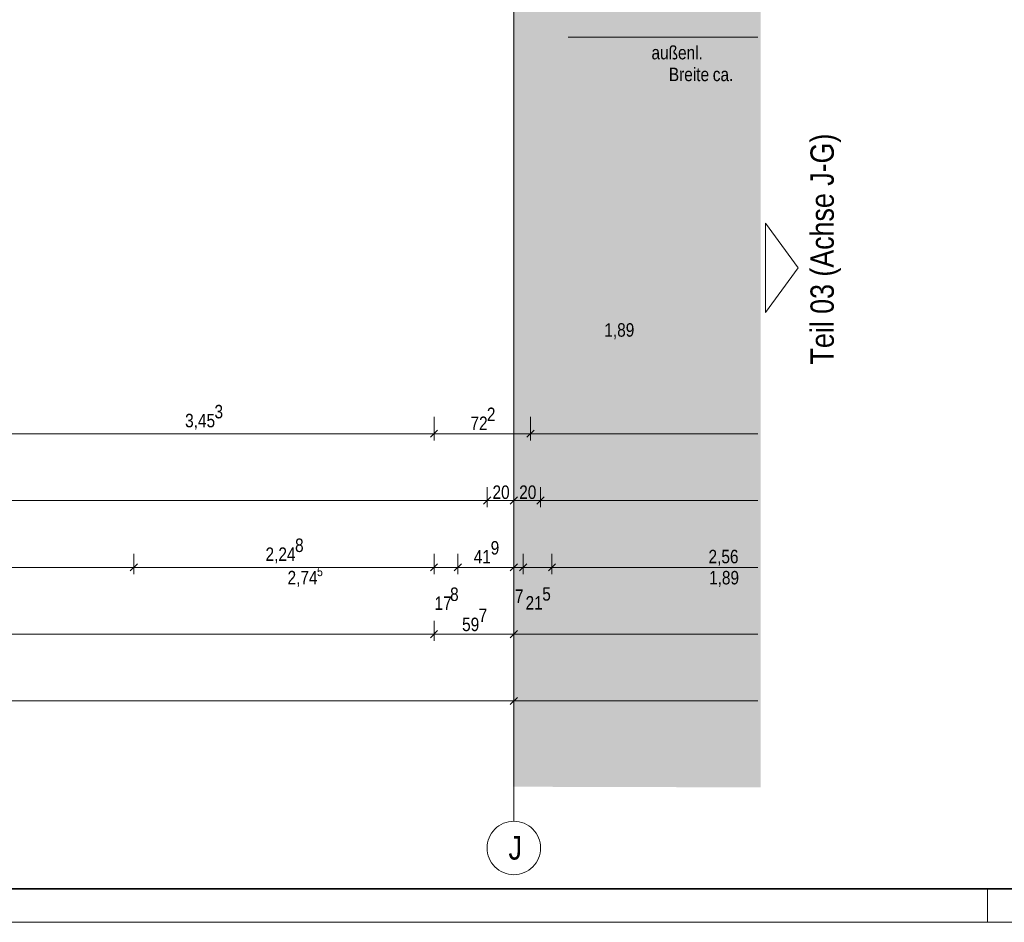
# Model space of a CAD drawing. Extents: x -620 to 300, y 62 to 1107.
# Tile 32 of 256: x -35 to 113, y 62 to 197. Entities that reach past the tile are written whole.
import ezdxf
from ezdxf.enums import TextEntityAlignment as Align
from ezdxf.lldxf.tags import DXFTag

# ---------------------------------------------------------------- set-up
doc = ezdxf.new("R2010")
doc.units = 0
doc.layers.get('0').update_dxf_attribs({"lineweight": 35})
doc.layers.add('70 -71 Achsen- 1 Gebäudeachsen', color=7, linetype='STRICHPUNKT2-A06G9FR98I', lineweight=18)
doc.layers.add('iwb_Plankopf Rahmen', color=7, linetype='Continuous', lineweight=35)
for name, color, linetype, lineweight, true_color in [('70 -72 Beschriftung- 1 Beschriftung allgemein', 7, 'Continuous', 9, 0xff6633), ('70 -76 Bemaßung- 2 Allgemein', 9, 'Continuous', 5, 0x808080), ('iwb_Layout BA_Markierung', 7, 'Continuous', 9, 0xbadcdc), ('iwb_Layout Text', 3, 'Continuous', 18, 0x00ff00)]:
    doc.layers.add(name, color=color, linetype=linetype, lineweight=lineweight, true_color=true_color)
doc.styles.get("Standard").update_dxf_attribs({"font": 'ARIALN.TTF'})
tags = doc.linetypes.add('STRICHPUNKT2-A06G9FR98I', pattern=[12.7, 6.35, -3.175, 0, -3.175]).pattern_tags.tags
tags[10:11] = [DXFTag(74, 4), DXFTag(75, 0), DXFTag(340, '0'), DXFTag(46, 0.0), DXFTag(50, 0.0), DXFTag(44, 0.0), DXFTag(45, 0.0)]
tags[8:9] = [DXFTag(74, 4), DXFTag(75, 0), DXFTag(340, '0'), DXFTag(46, 0.0), DXFTag(50, 0.0), DXFTag(44, 0.0), DXFTag(45, 0.0)]
tags[6:7] = [DXFTag(74, 4), DXFTag(75, 0), DXFTag(340, '0'), DXFTag(46, 0.0), DXFTag(50, 0.0), DXFTag(44, 0.0), DXFTag(45, 0.0)]
tags[4:5] = [DXFTag(74, 4), DXFTag(75, 0), DXFTag(340, '0'), DXFTag(46, 0.0), DXFTag(50, 0.0), DXFTag(44, 0.0), DXFTag(45, 0.0)]

# ---------------------------------------------------------------- blocks, each defined once
blk = doc.blocks.new('Polygon-A06G9FR38I')
at = {"color": 0, "linetype": 'ByBlock', "lineweight": -2, "ltscale": 0.13}
blk.add_solid([(39.31, 82.72), (39.14, 1079.92), (76.38, 82.62), (76.38, 1079.92)], dxfattribs=at)
blk = doc.blocks.new('Referenz-A06G9FRB8I')
at = {"layer": '70 -71 Achsen- 1 Gebäudeachsen', "color": 0, "linetype": 'STRICHPUNKT2-A06G9FR98I', "ltscale": 0.18}
blk.add_line((39.42, 1076.99), (39.42, 77.55), dxfattribs=at)
at = {"layer": '70 -71 Achsen- 1 Gebäudeachsen', "color": 0, "linetype": 'Continuous', "ltscale": 0.18}
for p, q in [((36.89, 76.65), (37.2, 76.88)), ((37.2, 76.88), (37.54, 77.08)), ((37.54, 77.08), (37.89, 77.25)), ((37.89, 77.25), (38.26, 77.38)), ((38.26, 77.38), (38.64, 77.48)), ((38.64, 77.48), (39.03, 77.53)), ((39.03, 77.53), (39.42, 77.55)), ((39.42, 77.55), (39.82, 77.53)), ((39.82, 77.53), (40.2, 77.48)), ((40.2, 77.48), (40.59, 77.38)), ((40.59, 77.38), (40.96, 77.25)), ((40.96, 77.25), (41.31, 77.08)), ((41.31, 77.08), (41.65, 76.88)), ((41.65, 76.88), (41.96, 76.65)), ((35.73, 75.08), (35.9, 75.44)), ((35.9, 75.44), (36.1, 75.78)), ((36.1, 75.78), (36.33, 76.09)), ((36.33, 76.09), (36.6, 76.38)), ((36.6, 76.38), (36.89, 76.65)), ((41.96, 76.65), (42.25, 76.38)), ((42.25, 76.38), (42.52, 76.09)), ((42.52, 76.09), (42.75, 75.78)), ((42.75, 75.78), (42.95, 75.44)), ((42.95, 75.44), (43.12, 75.08)), ((35.42, 73.55), (35.44, 73.95)), ((35.44, 73.95), (35.5, 74.33)), ((35.5, 74.33), (35.6, 74.71)), ((35.6, 74.71), (35.73, 75.08)), ((43.12, 75.08), (43.25, 74.71)), ((43.25, 74.71), (43.35, 74.33)), ((43.35, 74.33), (43.41, 73.95)), ((43.41, 73.95), (43.42, 73.55)), ((35.44, 73.16), (35.42, 73.55)), ((35.5, 72.77), (35.44, 73.16)), ((35.6, 72.39), (35.5, 72.77)), ((35.73, 72.02), (35.6, 72.39)), ((43.25, 72.39), (43.12, 72.02)), ((43.35, 72.77), (43.25, 72.39)), ((43.41, 73.16), (43.35, 72.77)), ((43.42, 73.55), (43.41, 73.16)), ((35.9, 71.67), (35.73, 72.02)), ((36.1, 71.33), (35.9, 71.67)), ((36.33, 71.02), (36.1, 71.33)), ((36.6, 70.72), (36.33, 71.02)), ((42.52, 71.02), (42.25, 70.72)), ((42.75, 71.33), (42.52, 71.02)), ((42.95, 71.67), (42.75, 71.33)), ((43.12, 72.02), (42.95, 71.67)), ((36.89, 70.46), (36.6, 70.72)), ((37.2, 70.23), (36.89, 70.46)), ((37.54, 70.03), (37.2, 70.23)), ((37.89, 69.86), (37.54, 70.03)), ((38.26, 69.73), (37.89, 69.86)), ((38.64, 69.63), (38.26, 69.73)), ((39.03, 69.57), (38.64, 69.63)), ((39.42, 69.55), (39.03, 69.57)), ((39.82, 69.57), (39.42, 69.55)), ((40.2, 69.63), (39.82, 69.57)), ((40.59, 69.73), (40.2, 69.63)), ((40.96, 69.86), (40.59, 69.73)), ((41.31, 70.03), (40.96, 69.86)), ((41.65, 70.23), (41.31, 70.03)), ((41.96, 70.46), (41.65, 70.23)), ((42.25, 70.72), (41.96, 70.46))]:
    blk.add_line(p, q, dxfattribs=at)
at = {"layer": '70 -72 Beschriftung- 1 Beschriftung allgemein', "color": 0, "linetype": 'Continuous', "ltscale": 0.13}
blk.add_line((47.54, 194.88), (75.97, 194.88), dxfattribs=at)
at = {"layer": '70 -76 Bemaßung- 2 Allgemein', "color": 0, "linetype": 'Continuous', "ltscale": 0.13}
for p, q in [((27.48, 138.05), (27.48, 134.55)), ((27.48, 138.05), (27.48, 134.55)), ((41.92, 138.05), (41.92, 134.55)), ((41.92, 138.05), (41.92, 134.55)), ((26.42, 135.55), (-40.52, 135.55)), ((28.48, 135.55), (26.42, 135.55)), ((26.48, 135.55), (28.54, 135.55)), ((40.86, 135.55), (28.54, 135.55)), ((42.92, 135.55), (40.86, 135.55)), ((40.92, 135.55), (42.98, 135.55)), ((75.97, 135.55), (42.98, 135.55)), ((35.42, 127.55), (35.42, 124.55)), ((35.42, 127.55), (35.42, 124.55)), ((39.42, 127.55), (39.42, 124.55)), ((39.42, 127.55), (39.42, 124.55)), ((43.42, 127.55), (43.42, 124.55)), ((43.42, 127.55), (43.42, 124.55)), ((34.36, 125.55), (-120.52, 125.55)), ((35.92, 125.55), (34.36, 125.55)), ((34.89, 125.02), (35.96, 126.08)), ((35.96, 126.08), (34.89, 125.02)), ((34.92, 125.55), (36.48, 125.55)), ((38.36, 125.55), (36.48, 125.55)), ((39.92, 125.55), (38.36, 125.55)), ((38.89, 125.02), (39.96, 126.08)), ((39.96, 126.08), (38.89, 125.02)), ((38.92, 125.55), (40.48, 125.55)), ((42.36, 125.55), (40.48, 125.55)), ((43.92, 125.55), (42.36, 125.55)), ((43.96, 126.08), (42.89, 125.02)), ((42.89, 125.02), (43.96, 126.08)), ((42.92, 125.55), (44.48, 125.55)), ((75.97, 125.55), (44.48, 125.55)), ((-17.48, 117.55), (-17.48, 114.55)), ((-17.48, 117.55), (-17.48, 114.55)), ((27.48, 117.55), (27.48, 114.55)), ((27.48, 117.55), (27.48, 114.55)), ((31.04, 117.55), (31.04, 114.55)), ((31.04, 117.55), (31.04, 114.55)), ((39.42, 117.55), (39.42, 114.55)), ((39.42, 117.55), (39.42, 114.55)), ((40.82, 117.55), (40.82, 114.55)), ((40.82, 117.55), (40.82, 114.55)), ((45.12, 117.55), (45.12, 114.55)), ((45.12, 117.55), (45.12, 114.55)), ((-18.54, 115.55), (-67.62, 115.55)), ((-16.98, 115.55), (-18.54, 115.55)), ((-18.01, 115.02), (-16.94, 116.08)), ((-16.94, 116.08), (-18.01, 115.02)), ((-17.98, 115.55), (-16.42, 115.55)), ((26.42, 115.55), (-16.42, 115.55)), ((26.42, 115.55), (25.36, 115.55)), ((27.98, 115.55), (26.42, 115.55)), ((27.98, 115.55), (26.42, 115.55)), ((28.02, 116.08), (26.95, 115.02)), ((28.02, 116.08), (26.95, 115.02)), ((31.04, 115.55), (27.48, 115.55)), ((30.51, 115.02), (31.58, 116.08)), ((30.51, 115.02), (31.58, 116.08)), ((30.54, 115.55), (32.1, 115.55)), ((30.54, 115.55), (32.1, 115.55)), ((38.36, 115.55), (32.1, 115.55)), ((32.1, 115.55), (33.17, 115.55)), ((38.36, 115.55), (37.3, 115.55)), ((39.92, 115.55), (38.36, 115.55)), ((39.92, 115.55), (38.36, 115.55)), ((39.76, 115.55), (38.7, 115.55)), ((39.96, 116.08), (38.89, 115.02)), ((39.96, 116.08), (38.89, 115.02)), ((40.82, 115.55), (39.42, 115.55)), ((41.32, 115.55), (39.76, 115.55)), ((41.36, 116.08), (40.29, 115.02)), ((40.29, 115.02), (41.36, 116.08)), ((40.32, 115.55), (41.88, 115.55)), ((45.12, 115.55), (40.82, 115.55)), ((41.88, 115.55), (42.95, 115.55)), ((44.59, 115.02), (45.66, 116.08)), ((44.59, 115.02), (45.66, 116.08)), ((44.62, 115.55), (46.18, 115.55)), ((44.62, 115.55), (46.18, 115.55)), ((75.97, 115.55), (46.18, 115.55)), ((46.18, 115.55), (47.25, 115.55)), ((27.48, 107.55), (27.48, 104.55)), ((27.48, 107.55), (27.48, 104.55)), ((39.42, 107.55), (39.42, 104.55)), ((39.42, 107.55), (39.42, 104.55)), ((26.42, 105.55), (-442.58, 105.55)), ((27.98, 105.55), (26.42, 105.55)), ((28.02, 106.08), (26.95, 105.02)), ((26.95, 105.02), (28.02, 106.08)), ((26.98, 105.55), (28.54, 105.55)), ((38.36, 105.55), (28.54, 105.55)), ((39.92, 105.55), (38.36, 105.55)), ((39.96, 106.08), (38.89, 105.02)), ((38.89, 105.02), (39.96, 106.08)), ((38.92, 105.55), (40.48, 105.55)), ((75.97, 105.55), (40.48, 105.55)), ((39.42, 97.55), (39.42, 94.55)), ((39.42, 97.55), (39.42, 94.55)), ((39.96, 96.08), (38.89, 95.02)), ((38.89, 95.02), (39.96, 96.08)), ((38.36, 95.55), (-124.52, 95.55)), ((39.92, 95.55), (38.36, 95.55)), ((38.92, 95.55), (40.48, 95.55)), ((75.97, 95.55), (40.48, 95.55))]:
    blk.add_line(p, q, dxfattribs=at)
at = {"layer": '70 -76 Bemaßung- 2 Allgemein', "color": 0, "linetype": 'Continuous', "lineweight": 20, "ltscale": 0.2}
for p, q in [((28.02, 136.08), (26.95, 135.02)), ((26.95, 135.02), (28.02, 136.08)), ((41.39, 135.02), (42.46, 136.08)), ((42.46, 136.08), (41.39, 135.02))]:
    blk.add_line(p, q, dxfattribs=at)
at = {"layer": '70 -71 Achsen- 1 Gebäudeachsen', "color": 0, "linetype": 'Continuous', "ltscale": 0.18, "insert": (38.63, 75.34), "char_height": 3.5241, "attachment_point": 1}
blk.add_mtext('{\\fArial Narrow;J}', dxfattribs=at)
at = {"layer": '70 -72 Beschriftung- 1 Beschriftung allgemein', "color": 0, "linetype": 'Continuous', "ltscale": 0.13, "char_height": 2.0138, "attachment_point": 1}
for s, insert in [('{\\fArial Narrow;außenl.}', (60.03, 193.58)), ('{\\fArial Narrow;Breite}', (62.63, 190.32)), ('{\\fArial Narrow;ca.}', (69.21, 190.32))]:
    blk.add_mtext(s, dxfattribs=dict(at, insert=insert))
at = {"layer": '70 -76 Bemaßung- 2 Allgemein', "color": 0, "linetype": 'Continuous', "ltscale": 0.13, "attachment_point": 1}
for s, insert, char_height in [('{\\fArial Narrow;1,89}', (52.97, 152.08), 2.0138), ('{\\fArial Narrow;3}', (-5.39, 139.86), 2.0138), ('{\\fArial Narrow;2}', (35.39, 139.45), 2.0138), ('{\\fArial Narrow;3,45}', (-9.79, 138.52), 2.0138), ('{\\fArial Narrow;72}', (32.93, 138.11), 2.0138), ('{\\fArial Narrow;20}', (36.23, 127.8), 2.0138), ('{\\fArial Narrow;20}', (40.23, 127.8), 2.0138), ('{\\fArial Narrow;8}', (6.67, 119.86), 2.0138), ('{\\fArial Narrow;9}', (35.96, 119.48), 2.0138), ('{\\fArial Narrow;2,24}', (2.25, 118.52), 2.0138), ('{\\fArial Narrow;41}', (33.42, 118.14), 2.0138), ('{\\fArial Narrow;2,56}', (68.57, 118.17), 2.0138), ('{\\fArial Narrow;2,74}', (5.55, 115.02), 2.0138), ('{\\fArial Narrow;5}', (9.97, 115.58), 1.3426), ('{\\fArial Narrow;1,89}', (68.65, 115.01), 2.0138), ('{\\fArial Narrow;8}', (29.88, 112.53), 2.0138), ('{\\fArial Narrow;7}', (39.59, 112.24), 2.0138), ('{\\fArial Narrow;5}', (43.68, 112.58), 2.0138), ('{\\fArial Narrow;17}', (27.56, 111.19), 2.0138), ('{\\fArial Narrow;21}', (41.18, 111.24), 2.0138), ('{\\fArial Narrow;7}', (34.16, 109.37), 2.0138), ('{\\fArial Narrow;59}', (31.68, 108.02), 2.0138)]:
    blk.add_mtext(s, dxfattribs=dict(at, insert=insert, char_height=char_height))

msp = doc.modelspace()

# ---------------------------------------------------------------- linework, layer by layer
at = {"layer": 'iwb_Layout Text', "linetype": 'Continuous', "ltscale": 0.18}
for p, q in [((82, 160.37), (77.12, 167.06)), ((77.12, 153.68), (77.12, 167.06)), ((77.12, 153.68), (82, 160.37))]:
    msp.add_line(p, q, dxfattribs=at)
at = {"layer": 'iwb_Plankopf Rahmen', "color": 8, "lineweight": 5, "ltscale": 0.13, "true_color": 0x808080}
msp.add_line((110.35, 62.43), (110.35, 67.43), dxfattribs=at)
at = {"layer": 'iwb_Plankopf Rahmen', "color": 8, "lineweight": 13, "ltscale": 0.13, "true_color": 0x808080}
msp.add_lwpolyline([(300.35, 62.43), (-619.65, 62.43), (-619.65, 1107.43), (300.35, 1107.43), (300.35, 62.43)], close=True, dxfattribs=at)
at = {"layer": 'iwb_Plankopf Rahmen', "ltscale": 0.35}
msp.add_lwpolyline([(-599.65, 67.43), (-599.65, 1102.43), (295.35, 1102.43), (295.35, 67.43), (-599.65, 67.43)], close=True, dxfattribs=at)

# ---------------------------------------------------------------- block references
at = {"color": 8, "lineweight": 25, "ltscale": 0.25, "true_color": 0x808080}
msp.add_blockref('Referenz-A06G9FRB8I', (0, 0), dxfattribs=at)
at = {"layer": 'iwb_Layout BA_Markierung', "ltscale": 0.13}
msp.add_blockref('Polygon-A06G9FR38I', (0, 0), dxfattribs=at)

# ---------------------------------------------------------------- texts
at = {"layer": 'iwb_Layout Text', "ltscale": 0.18}
msp.add_text('Teil 03 (Achse J-G)', height=3.5, rotation=90, dxfattribs=at).set_placement((83.83, 145.91), align=Align.TOP_LEFT)

doc.saveas('drawing.dxf')
